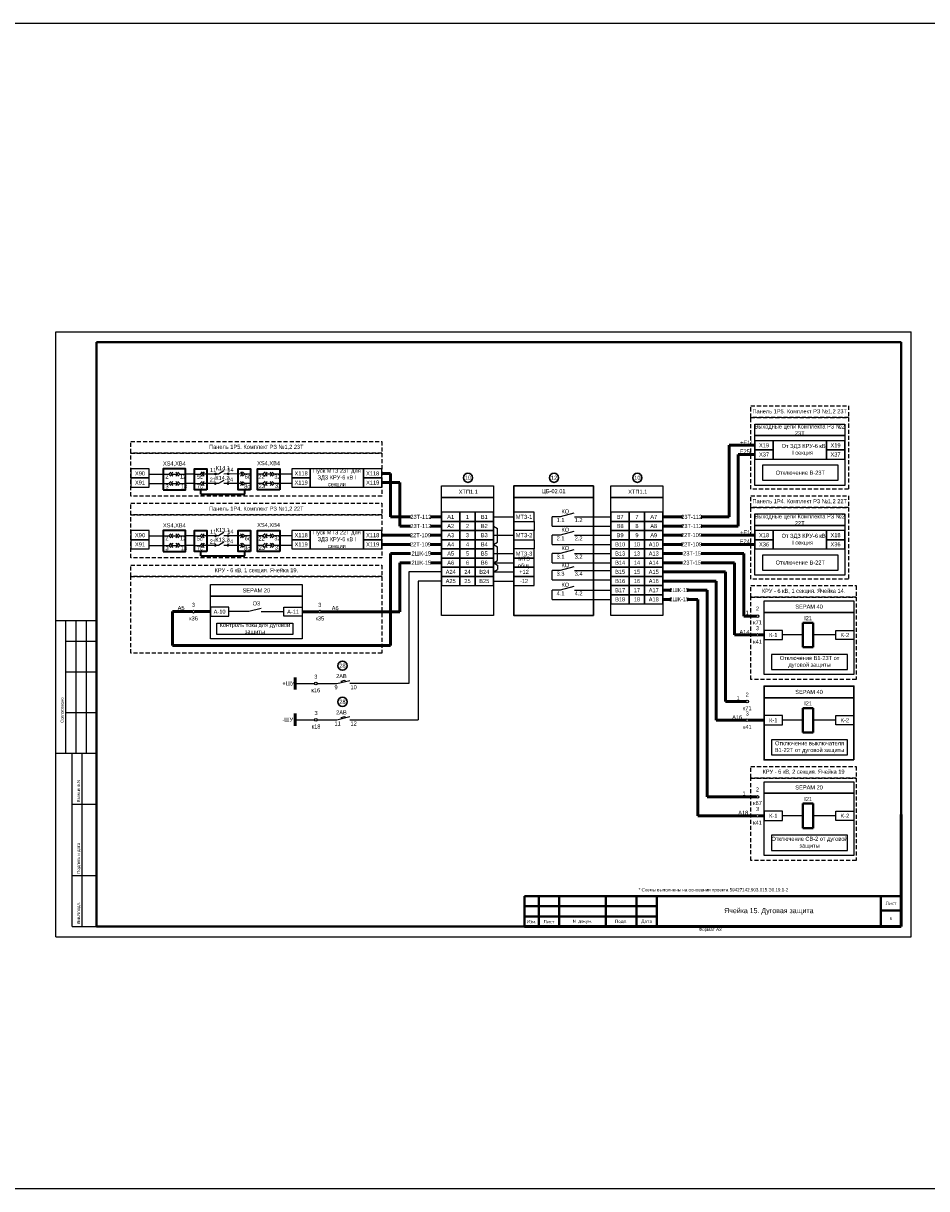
# Model space of a CAD drawing. Header units: millimetres. Extents: x 7700 to 12777, y -2533 to 2568.
# Tile 42 of 74: x 9898 to 10342, y 529 to 1101. Entities that reach past the tile are written whole.
import ezdxf

# ---------------------------------------------------------------- set-up
doc = ezdxf.new("R2010")
doc.units = ezdxf.units.MM
doc.linetypes.add('JIS_02_2.0', pattern=[3, 2, -1])
doc.layers.add('основная 0.5', color=7, linetype='Continuous', lineweight=50)
doc.styles.add('SIMPLEX', font='txt', dxfattribs={"height": 5})

msp = doc.modelspace()

# ---------------------------------------------------------------- hatches: boundary and pattern name
for points in [[(9992.95, 875.06, 1), (9991.56, 875.06, 1)], [(9993.08, 879.77, 1), (9991.68, 879.77, 1)], [(9999.19, 875.09, 1), (9997.8, 875.09, 1)], [(9999.29, 879.83, 1), (9997.9, 879.83, 1)], [(9993.08, 849.42, 1), (9991.68, 849.42, 1)], [(9999.29, 849.48, 1), (9997.9, 849.48, 1)], [(9992.95, 844.72, 1), (9991.56, 844.72, 1)], [(9999.19, 844.75, 1), (9997.8, 844.75, 1)]]:
    msp.add_hatch(color=256).paths.add_polyline_path(points)

# ---------------------------------------------------------------- linework, layer by layer
for p, q in [((9913.95, 652.45), (9913.95, 949.5)), ((9913.95, 949.5), (10333.96, 949.5)), ((9913.95, 652.45), (9913.95, 949.5)), ((10333.96, 652.45), (10333.96, 949.5)), ((10333.96, 652.45), (10333.96, 949.5)), ((9996.49, 881.3), (9993.91, 879.75)), ((9959.78, 879.7), (9966.65, 879.7)), ((9966.65, 879.7), (9969.41, 879.7)), ((9970.44, 879.7), (9973.88, 879.7)), ((9974.91, 879.7), (9977.67, 879.7)), ((9982.04, 879.7), (9977.67, 879.7)), ((9982.04, 879.75), (9984.8, 879.75)), ((9993.91, 879.75), (9985.83, 879.75)), ((9996.49, 876.61), (9993.91, 875.06)), ((10005.69, 879.76), (9996.49, 879.75)), ((10009.48, 879.75), (10006.73, 879.75)), ((10015.68, 879.7), (10012.92, 879.7)), ((10020.15, 879.7), (10016.71, 879.7)), ((10023.94, 879.7), (10021.18, 879.7)), ((10029.92, 879.7), (10022.91, 879.7)), ((9959.78, 875.06), (9966.65, 875.06)), ((9966.65, 875.06), (9969.41, 875.06)), ((9970.44, 875.06), (9973.88, 875.06)), ((9974.91, 875.06), (9977.67, 875.06)), ((9982.04, 875.06), (9977.67, 875.06)), ((9982.04, 875.06), (9984.8, 875.06)), ((9993.91, 875.06), (9985.83, 875.06)), ((10005.69, 875.06), (9996.49, 875.06)), ((10009.48, 875.06), (10006.73, 875.06)), ((10015.68, 875.06), (10012.92, 875.06)), ((10020.15, 875.06), (10016.71, 875.06)), ((10023.94, 875.06), (10021.18, 875.06)), ((10029.92, 875.06), (10022.91, 875.06)), ((10128.84, 858.7), (10138.84, 858.7)), ((10128.84, 858.7), (10138.84, 858.7)), ((10161.59, 858.7), (10157.59, 858.7)), ((10157.59, 854.2), (10157.59, 858.7)), ((10168.26, 860.56), (10161.59, 858.7)), ((10168.56, 858.7), (10178.54, 858.7)), ((10169.38, 858.7), (10173.38, 858.7)), ((10170.54, 858.7), (10186.54, 858.7)), ((10128.84, 854.2), (10130.81, 853.06)), ((10130.81, 846.35), (10130.81, 853.06)), ((10148.87, 856.45), (10148.87, 851.95)), ((10157.59, 854.2), (10178.54, 854.2)), ((10160.58, 854.2), (10186.54, 854.2)), ((9959.78, 849.36), (9966.65, 849.36)), ((9966.65, 849.36), (9969.41, 849.36)), ((9970.44, 849.36), (9973.88, 849.36)), ((9974.91, 849.36), (9977.67, 849.36)), ((9982.04, 849.36), (9977.67, 849.36)), ((9982.04, 849.41), (9984.8, 849.41)), ((9993.91, 849.41), (9985.83, 849.41)), ((9996.49, 850.96), (9993.91, 849.41)), ((10005.69, 849.42), (9996.49, 849.41)), ((10009.48, 849.41), (10006.73, 849.41)), ((10015.68, 849.36), (10012.92, 849.36)), ((10020.15, 849.36), (10016.71, 849.36)), ((10023.94, 849.36), (10021.18, 849.36)), ((10029.92, 849.36), (10022.91, 849.36)), ((10128.84, 849.7), (10138.84, 849.7)), ((10148.87, 847.45), (10148.87, 842.95)), ((10161.59, 849.7), (10157.59, 849.7)), ((10157.59, 845.2), (10157.59, 849.7)), ((10168.26, 851.56), (10161.59, 849.7)), ((10168.56, 849.7), (10178.54, 849.7)), ((10169.38, 849.7), (10173.38, 849.7)), ((10170.54, 849.7), (10186.54, 849.7)), ((9959.78, 844.72), (9966.65, 844.72)), ((9966.65, 844.72), (9969.41, 844.72)), ((9970.44, 844.72), (9973.88, 844.72)), ((9974.91, 844.72), (9977.67, 844.72)), ((9982.04, 844.72), (9977.67, 844.72)), ((9982.04, 844.72), (9984.8, 844.72)), ((9993.91, 844.72), (9985.83, 844.72)), ((9996.49, 846.27), (9993.91, 844.72)), ((10005.69, 844.72), (9996.49, 844.72)), ((10009.48, 844.72), (10006.73, 844.72)), ((10015.68, 844.72), (10012.92, 844.72)), ((10020.15, 844.72), (10016.71, 844.72)), ((10023.94, 844.72), (10021.18, 844.72)), ((10029.92, 844.72), (10022.91, 844.72)), ((10128.84, 845.2), (10130.81, 846.35)), ((10128.84, 845.2), (10130.81, 844.06)), ((10130.81, 837.35), (10130.81, 844.06)), ((10138.84, 845.04), (10138.84, 831.54)), ((10157.59, 845.2), (10178.54, 845.2)), ((10160.58, 845.2), (10186.54, 845.2)), ((10168.26, 842.56), (10161.59, 840.7)), ((10128.84, 840.7), (10138.84, 840.7)), ((10128.84, 836.2), (10130.81, 837.35)), ((10128.84, 836.2), (10130.81, 835.06)), ((10128.84, 836.2), (10138.84, 836.2)), ((10161.59, 840.7), (10157.59, 840.7)), ((10157.59, 836.2), (10157.59, 840.7)), ((10157.59, 836.2), (10178.54, 836.2)), ((10160.58, 836.2), (10186.54, 836.2)), ((10168.56, 840.7), (10178.54, 840.7)), ((10169.38, 840.7), (10173.38, 840.7)), ((10170.54, 840.7), (10186.54, 840.7)), ((10103.34, 831.7), (10087.36, 831.7)), ((10087.36, 831.7), (10087.36, 776.91)), ((10128.84, 831.7), (10130.81, 832.85)), ((10128.84, 831.7), (10138.84, 831.7)), ((10130.81, 835.06), (10130.81, 832.85)), ((10161.59, 832.32), (10157.59, 832.32)), ((10157.59, 827.82), (10157.59, 832.32)), ((10168.26, 834.18), (10161.59, 832.32)), ((10168.56, 832.32), (10178.54, 832.32)), ((10169.38, 832.32), (10173.38, 832.32)), ((10170.54, 832.32), (10186.54, 832.32)), ((10091.86, 827.2), (10091.86, 759.1)), ((10103.34, 827.2), (10091.86, 827.2)), ((10128.84, 827.2), (10138.84, 827.2)), ((10157.59, 827.82), (10178.54, 827.82)), ((10160.58, 827.82), (10186.54, 827.82)), ((10168.26, 824.56), (10161.59, 822.7)), ((10161.59, 822.7), (10157.59, 822.7)), ((10157.59, 818.2), (10157.59, 822.7)), ((10168.56, 822.7), (10178.54, 822.7)), ((10169.38, 822.7), (10173.38, 822.7)), ((10170.54, 822.7), (10186.54, 822.7)), ((10014.71, 813.75), (10008.71, 812.19)), ((10157.59, 818.2), (10178.54, 818.2)), ((10160.58, 818.2), (10186.54, 818.2)), ((9933.95, 807.69), (9913.95, 807.69)), ((9918.95, 742.69), (9918.95, 807.69)), ((9923.95, 742.69), (9923.95, 807.69)), ((9928.95, 742.69), (9928.95, 807.69)), ((9989.88, 812.16), (9982.21, 812.17)), ((10008.71, 812.19), (9998.88, 812.19)), ((10014.79, 812.19), (10025.95, 812.19)), ((9918.95, 797.69), (9933.95, 797.69)), ((10280.82, 800.75), (10270.73, 800.72)), ((10296.86, 800.75), (10285.82, 800.75)), ((9918.95, 782.69), (9933.95, 782.69)), ((10055.83, 778.49), (10055.98, 777.87)), ((10031.53, 776.91), (10040.95, 776.91)), ((10042.28, 776.91), (10051.96, 776.91)), ((10054.13, 778.07), (10054.28, 777.47)), ((10087.36, 776.91), (10058.31, 776.91)), ((9918.95, 762.69), (9933.95, 762.69)), ((10031.53, 759.1), (10040.95, 759.1)), ((10042.28, 759.1), (10051.96, 759.1)), ((10054.13, 760.26), (10054.28, 759.65)), ((10055.83, 760.68), (10055.98, 760.06)), ((10058.31, 759.1), (10091.86, 759.1)), ((10280.82, 758.88), (10270.73, 758.85)), ((10296.86, 758.87), (10285.82, 758.88)), ((9913.95, 742.69), (9933.95, 742.69)), ((9921.95, 657.5), (9921.95, 742.69)), ((9926.83, 657.5), (9926.83, 742.69)), ((9921.95, 717.69), (9933.95, 717.69)), ((10280.82, 711.97), (10270.73, 711.94)), ((10296.86, 711.96), (10285.82, 711.97)), ((9921.95, 682.69), (9933.95, 682.69)), ((9913.95, 652.45), (10333.96, 652.45)), ((9921.95, 657.5), (9933.95, 657.5))]:
    msp.add_line(p, q)
at = {"lineweight": 40}
for p, q in [((9933.95, 944.5), (10329.05, 944.5)), ((10329.05, 944.5), (10329.05, 657.5)), ((10285.82, 806.72), (10280.82, 806.72)), ((10280.82, 806.72), (10280.82, 794.72)), ((10285.82, 794.72), (10285.82, 806.72)), ((10285.82, 794.72), (10280.82, 794.72)), ((10285.82, 764.85), (10280.82, 764.85)), ((10280.82, 764.85), (10280.82, 752.85)), ((10285.82, 752.85), (10285.82, 764.85)), ((10285.82, 752.85), (10280.82, 752.85)), ((10285.82, 717.94), (10280.82, 717.94)), ((10280.82, 717.94), (10280.82, 705.94)), ((10285.82, 705.94), (10285.82, 717.94)), ((10285.82, 705.94), (10280.82, 705.94)), ((10144.05, 672.49), (10209.05, 672.49)), ((10319.05, 672.5), (10319.05, 657.5)), ((10144.05, 667.49), (10209.05, 667.49)), ((10319.05, 665.5), (10329.05, 665.5)), ((10144.05, 662.49), (10209.05, 662.49)), ((9933.95, 657.5), (10329.05, 657.5))]:
    msp.add_line(p, q, dxfattribs=at)
at = {"linetype": 'Continuous', "lineweight": 40}
msp.add_line((9933.95, 944.5), (9933.95, 657.5), dxfattribs=at)
at = {"lineweight": 50}
for p, q in [((10257.18, 893.83), (10244.54, 893.83)), ((10244.54, 893.83), (10244.54, 858.7)), ((10257.18, 889.33), (10249.04, 889.33)), ((10249.04, 889.33), (10249.04, 854.2)), ((10074.04, 880.04), (10078.36, 880.04)), ((10074.04, 875.54), (10082.86, 875.54)), ((10078.36, 880.04), (10078.36, 858.7)), ((10082.86, 875.54), (10082.86, 854.2)), ((10088.08, 858.7), (10078.36, 858.7)), ((10103.34, 858.7), (10097.89, 858.7)), ((10212.04, 858.7), (10221.66, 858.7)), ((10230.86, 858.7), (10244.54, 858.7)), ((10088.08, 854.2), (10082.86, 854.2)), ((10103.34, 854.2), (10097.89, 854.2)), ((10212.04, 854.2), (10221.66, 854.2)), ((10230.86, 854.2), (10249.04, 854.2)), ((10074.04, 849.7), (10088.08, 849.7)), ((10097.89, 849.7), (10103.34, 849.7)), ((10212.04, 849.7), (10221.66, 849.7)), ((10230.86, 849.7), (10257.18, 849.7)), ((10074.04, 845.2), (10088.08, 845.2)), ((10097.89, 845.2), (10103.34, 845.2)), ((10212.04, 845.2), (10221.66, 845.2)), ((10230.86, 845.2), (10257.18, 845.2)), ((10088.08, 840.7), (10078.36, 840.7)), ((10078.36, 840.7), (10078.36, 795.48)), ((10082.86, 836.2), (10082.86, 812.16)), ((10088.08, 836.2), (10082.86, 836.2)), ((10103.34, 840.7), (10097.89, 840.7)), ((10103.34, 836.2), (10097.89, 836.2)), ((10212.04, 840.7), (10221.66, 840.7)), ((10212.04, 836.2), (10221.66, 836.2)), ((10230.86, 840.7), (10251.74, 840.7)), ((10230.86, 836.2), (10247.24, 836.2)), ((10247.24, 836.2), (10247.24, 800.72)), ((10251.74, 840.7), (10251.74, 809.96)), ((10212.04, 831.7), (10242.74, 831.7)), ((10242.74, 831.7), (10242.74, 768.09)), ((10212.04, 827.2), (10238.24, 827.2)), ((10238.24, 827.2), (10238.24, 758.85)), ((10212.04, 822.7), (10216.16, 822.7)), ((10224.02, 822.7), (10233.74, 822.7)), ((10233.74, 822.7), (10233.74, 721.18)), ((10212.04, 818.2), (10216.16, 818.2)), ((10224.02, 818.2), (10229.24, 818.2)), ((10229.24, 818.2), (10229.24, 711.94)), ((9980.88, 812.2), (9971.17, 812.2)), ((9971.17, 812.2), (9971.17, 795.48)), ((9989.88, 812.2), (9982.21, 812.2)), ((10034.95, 812.16), (10042.92, 812.16)), ((10044.25, 812.16), (10082.86, 812.16)), ((10251.74, 809.96), (10257.81, 809.96)), ((9971.17, 795.48), (10078.36, 795.48)), ((10257.81, 800.72), (10247.24, 800.72)), ((10261.73, 800.72), (10259.14, 800.72)), ((10242.74, 768.09), (10252.79, 768.09)), ((10252.79, 758.85), (10238.24, 758.85)), ((10261.73, 758.85), (10254.12, 758.85)), ((10233.74, 721.18), (10257.81, 721.18)), ((10229.24, 711.94), (10257.81, 711.94)), ((10261.73, 711.94), (10259.14, 711.94))]:
    msp.add_line(p, q, dxfattribs=at)
at = {"lineweight": 35}
for p, q in [((9985.21, 869.88), (9985.21, 871.97)), ((9985.21, 869.88), (10006.8, 869.88)), ((10006.8, 869.88), (10006.8, 871.97)), ((9985.21, 839.54), (9985.21, 841.63)), ((10006.8, 839.54), (10006.8, 841.63)), ((9985.21, 839.54), (10006.8, 839.54))]:
    msp.add_line(p, q, dxfattribs=at)
at = {"linetype": 'Continuous'}
for p, q in [((9933.95, 798.51), (9933.95, 778.51)), ((9933.95, 758.51), (9933.95, 738.51))]:
    msp.add_line(p, q, dxfattribs=at)
at = {"color": 1, "lineweight": 50}
msp.add_line((10031.53, 779.91), (10031.53, 773.91), dxfattribs=at)
at = {"color": 7}
for p, q in [((10051.96, 776.91), (10058.31, 778.43)), ((10054.13, 778.07), (10055.83, 778.49)), ((10051.96, 759.1), (10058.31, 760.62)), ((10054.13, 760.26), (10055.83, 760.68))]:
    msp.add_line(p, q, dxfattribs=at)
at = {"color": 5, "lineweight": 50}
msp.add_line((10031.53, 762.1), (10031.53, 756.1), dxfattribs=at)
at = {"color": 2}
msp.add_lwpolyline([(7701.96, 1101.04), (12739.64, 1101.04), (12739.64, 528.85), (7701.96, 528.85)], close=True, dxfattribs=at)
at = {"color": 32, "linetype": 'JIS_02_2.0', "true_color": 0xcd6928}
for points in [[(10255.23, 913.19), (10255.23, 913.19), (10303.19, 913.19), (10303.19, 907.5), (10255.23, 907.5), (10255.23, 913.19)], [(9950.78, 895.75), (9950.78, 895.75), (10074.04, 895.75), (10074.04, 890.06), (9950.78, 890.06), (9950.78, 895.75)], [(9950.78, 865.41), (9950.78, 865.41), (10074.04, 865.41), (10074.04, 859.72), (9950.78, 859.72), (9950.78, 865.41)], [(10255.23, 869.06), (10255.23, 869.06), (10303.19, 869.06), (10303.19, 863.38), (10255.23, 863.38), (10255.23, 869.06)], [(9950.78, 835.06), (9950.78, 835.06), (10074.04, 835.06), (10074.04, 829.38), (9950.78, 829.38), (9950.78, 835.06)], [(10255.23, 824.93), (10255.23, 824.93), (10306.94, 824.93), (10306.94, 819.25), (10255.23, 819.25), (10255.23, 824.93)], [(10255.23, 736.15), (10255.23, 736.15), (10306.94, 736.15), (10306.94, 730.47), (10255.23, 730.47), (10255.23, 736.15)]]:
    msp.add_lwpolyline(points, dxfattribs=at)
for points in [[(10255.23, 907.5), (10303.19, 907.5), (10303.19, 872.28), (10255.23, 872.28)], [(9950.78, 890.06), (10074.04, 890.06), (10074.04, 868.85), (9950.78, 868.85)], [(9950.78, 859.72), (10074.04, 859.72), (10074.04, 838.51), (9950.78, 838.51)], [(10255.23, 863.38), (10303.19, 863.38), (10303.19, 828.15), (10255.23, 828.15)], [(9950.78, 829.38), (10074.04, 829.38), (10074.04, 791.77), (9950.78, 791.77)], [(10255.23, 819.25), (10306.94, 819.25), (10306.94, 778.81), (10255.23, 778.81)], [(10255.23, 730.47), (10306.94, 730.47), (10306.94, 690.03), (10255.23, 690.03)]]:
    msp.add_lwpolyline(points, close=True, dxfattribs=at)
for points in [[(10257.18, 904.27), (10257.18, 904.27), (10301.3, 904.27), (10301.3, 898.58), (10257.18, 898.58), (10257.18, 904.27)], [(9970.44, 880.73), (9969.41, 879.7), (9970.44, 878.67)], [(9970.44, 876.09), (9969.41, 875.06), (9970.44, 874.03)], [(9971.47, 880.73), (9970.44, 879.7), (9971.47, 878.67)], [(9971.47, 876.09), (9970.44, 875.06), (9971.47, 874.03)], [(9972.85, 880.73), (9973.88, 879.7), (9972.85, 878.67)], [(9972.85, 876.09), (9973.88, 875.06), (9972.85, 874.03)], [(9973.88, 880.73), (9974.91, 879.7), (9973.88, 878.67)], [(9973.88, 876.09), (9974.91, 875.06), (9973.88, 874.03)], [(9985.83, 880.79), (9984.8, 879.75), (9985.83, 878.72)], [(9985.83, 876.09), (9984.8, 875.06), (9985.83, 874.03)], [(9986.86, 880.79), (9985.83, 879.75), (9986.86, 878.72)], [(9986.86, 876.09), (9985.83, 875.06), (9986.86, 874.03)], [(10004.66, 880.79), (10005.69, 879.75), (10004.66, 878.72)], [(10004.66, 876.09), (10005.69, 875.06), (10004.66, 874.03)], [(10005.69, 880.79), (10006.73, 879.75), (10005.69, 878.72)], [(10005.69, 876.09), (10006.73, 875.06), (10005.69, 874.03)], [(10016.71, 880.73), (10015.68, 879.7), (10016.71, 878.67)], [(10016.71, 876.09), (10015.68, 875.06), (10016.71, 874.03)], [(10017.74, 880.73), (10016.71, 879.7), (10017.74, 878.67)], [(10017.74, 876.09), (10016.71, 875.06), (10017.74, 874.03)], [(10019.12, 880.73), (10020.15, 879.7), (10019.12, 878.67)], [(10019.12, 876.09), (10020.15, 875.06), (10019.12, 874.03)], [(10020.15, 880.73), (10021.18, 879.7), (10020.15, 878.67)], [(10020.15, 876.09), (10021.18, 875.06), (10020.15, 874.03)], [(10103.34, 873.88), (10103.34, 873.88), (10128.84, 873.88), (10128.84, 868.2), (10103.34, 868.2), (10103.34, 873.88)], [(10186.54, 873.88), (10186.54, 873.88), (10212.04, 873.88), (10212.04, 868.2), (10186.54, 868.2), (10186.54, 873.88)], [(10257.18, 860.14), (10257.18, 860.14), (10301.3, 860.14), (10301.3, 854.46), (10257.18, 854.46), (10257.18, 860.14)], [(9970.44, 850.39), (9969.41, 849.36), (9970.44, 848.33)], [(9971.47, 850.39), (9970.44, 849.36), (9971.47, 848.33)], [(9972.85, 850.39), (9973.88, 849.36), (9972.85, 848.33)], [(9973.88, 850.39), (9974.91, 849.36), (9973.88, 848.33)], [(9985.83, 850.44), (9984.8, 849.41), (9985.83, 848.38)], [(9986.86, 850.44), (9985.83, 849.41), (9986.86, 848.38)], [(10004.66, 850.44), (10005.69, 849.41), (10004.66, 848.38)], [(10005.69, 850.44), (10006.73, 849.41), (10005.69, 848.38)], [(10016.71, 850.39), (10015.68, 849.36), (10016.71, 848.33)], [(10017.74, 850.39), (10016.71, 849.36), (10017.74, 848.33)], [(10019.12, 850.39), (10020.15, 849.36), (10019.12, 848.33)], [(10020.15, 850.39), (10021.18, 849.36), (10020.15, 848.33)], [(9970.44, 845.75), (9969.41, 844.72), (9970.44, 843.69)], [(9971.47, 845.75), (9970.44, 844.72), (9971.47, 843.69)], [(9972.85, 845.75), (9973.88, 844.72), (9972.85, 843.69)], [(9973.88, 845.75), (9974.91, 844.72), (9973.88, 843.69)], [(9985.83, 845.75), (9984.8, 844.72), (9985.83, 843.69)], [(9986.86, 845.75), (9985.83, 844.72), (9986.86, 843.69)], [(10004.66, 845.75), (10005.69, 844.72), (10004.66, 843.69)], [(10005.69, 845.75), (10006.73, 844.72), (10005.69, 843.69)], [(10016.71, 845.75), (10015.68, 844.72), (10016.71, 843.69)], [(10017.74, 845.75), (10016.71, 844.72), (10017.74, 843.69)], [(10019.12, 845.75), (10020.15, 844.72), (10019.12, 843.69)], [(10020.15, 845.75), (10021.18, 844.72), (10020.15, 843.69)], [(9989.88, 825.42), (9989.88, 825.42), (10034.95, 825.42), (10034.95, 819.73), (9989.88, 819.73), (9989.88, 825.42)], [(10261.73, 817.47), (10261.73, 817.47), (10305.86, 817.47), (10305.86, 811.78), (10261.73, 811.78), (10261.73, 817.47)]]:
    msp.add_lwpolyline(points)
for points in [[(10301.3, 874.18), (10257.18, 874.18), (10257.18, 898.58), (10301.3, 898.58)], [(10257.18, 891.58), (10266.18, 891.58), (10266.18, 896.08), (10257.18, 896.08)], [(10266.18, 887.08), (10292.3, 887.08), (10292.3, 896.08), (10266.18, 896.08)], [(10292.3, 891.58), (10301.3, 891.58), (10301.3, 896.08), (10292.3, 896.08)], [(10257.18, 887.08), (10266.18, 887.08), (10266.18, 891.58), (10257.18, 891.58)], [(10292.3, 887.08), (10301.3, 887.08), (10301.3, 891.58), (10292.3, 891.58)], [(9950.78, 877.79), (9959.78, 877.79), (9959.78, 882.29), (9950.78, 882.29)], [(10029.92, 877.79), (10038.92, 877.79), (10038.92, 882.29), (10029.92, 882.29)], [(10038.92, 873.29), (10065.04, 873.29), (10065.04, 882.29), (10038.92, 882.29)], [(10065.04, 877.79), (10074.04, 877.79), (10074.04, 882.29), (10065.04, 882.29)], [(10260.87, 876.68), (10298.09, 876.68), (10298.09, 884.1), (10260.87, 884.1)], [(9950.78, 873.29), (9959.78, 873.29), (9959.78, 877.79), (9950.78, 877.79)], [(10029.92, 873.29), (10038.92, 873.29), (10038.92, 877.79), (10029.92, 877.79)], [(10065.04, 873.29), (10074.04, 873.29), (10074.04, 877.79), (10065.04, 877.79)], [(10103.34, 868.2), (10128.84, 868.2), (10128.84, 810.33), (10103.34, 810.33)], [(10186.54, 868.2), (10212.04, 868.2), (10212.04, 810.33), (10186.54, 810.33)], [(10103.34, 856.45), (10112.34, 856.45), (10112.34, 860.95), (10103.34, 860.95)], [(10112.34, 856.45), (10119.84, 856.45), (10119.84, 860.95), (10112.34, 860.95)], [(10119.84, 856.45), (10128.84, 856.45), (10128.84, 860.95), (10119.84, 860.95)], [(10138.84, 856.45), (10148.87, 856.45), (10148.87, 860.95), (10138.84, 860.95)], [(10186.54, 856.45), (10195.54, 856.45), (10195.54, 860.95), (10186.54, 860.95)], [(10195.54, 856.45), (10203.04, 856.45), (10203.04, 860.95), (10195.54, 860.95)], [(10203.04, 856.45), (10212.04, 856.45), (10212.04, 860.95), (10203.04, 860.95)], [(10103.34, 851.95), (10112.34, 851.95), (10112.34, 856.45), (10103.34, 856.45)], [(10112.34, 851.95), (10119.84, 851.95), (10119.84, 856.45), (10112.34, 856.45)], [(10119.84, 851.95), (10128.84, 851.95), (10128.84, 856.45), (10119.84, 856.45)], [(10186.54, 851.95), (10195.54, 851.95), (10195.54, 856.45), (10186.54, 856.45)], [(10195.54, 851.95), (10203.04, 851.95), (10203.04, 856.45), (10195.54, 856.45)], [(10203.04, 851.95), (10212.04, 851.95), (10212.04, 856.45), (10203.04, 856.45)], [(10301.3, 830.05), (10257.18, 830.05), (10257.18, 854.46), (10301.3, 854.46)], [(9950.78, 847.45), (9959.78, 847.45), (9959.78, 851.95), (9950.78, 851.95)], [(9950.78, 842.95), (9959.78, 842.95), (9959.78, 847.45), (9950.78, 847.45)], [(10029.92, 847.45), (10038.92, 847.45), (10038.92, 851.95), (10029.92, 851.95)], [(10029.92, 842.95), (10038.92, 842.95), (10038.92, 847.45), (10029.92, 847.45)], [(10038.92, 842.95), (10065.04, 842.95), (10065.04, 851.95), (10038.92, 851.95)], [(10065.04, 847.45), (10074.04, 847.45), (10074.04, 851.95), (10065.04, 851.95)], [(10065.04, 842.95), (10074.04, 842.95), (10074.04, 847.45), (10065.04, 847.45)], [(10103.34, 847.45), (10112.34, 847.45), (10112.34, 851.95), (10103.34, 851.95)], [(10103.34, 842.95), (10112.34, 842.95), (10112.34, 847.45), (10103.34, 847.45)], [(10112.34, 847.45), (10119.84, 847.45), (10119.84, 851.95), (10112.34, 851.95)], [(10112.34, 842.95), (10119.84, 842.95), (10119.84, 847.45), (10112.34, 847.45)], [(10119.84, 847.45), (10128.84, 847.45), (10128.84, 851.95), (10119.84, 851.95)], [(10119.84, 842.95), (10128.84, 842.95), (10128.84, 847.45), (10119.84, 847.45)], [(10138.84, 847.45), (10148.87, 847.45), (10148.87, 851.95), (10138.84, 851.95)], [(10186.54, 847.45), (10195.54, 847.45), (10195.54, 851.95), (10186.54, 851.95)], [(10186.54, 842.95), (10195.54, 842.95), (10195.54, 847.45), (10186.54, 847.45)], [(10195.54, 847.45), (10203.04, 847.45), (10203.04, 851.95), (10195.54, 851.95)], [(10195.54, 842.95), (10203.04, 842.95), (10203.04, 847.45), (10195.54, 847.45)], [(10203.04, 847.45), (10212.04, 847.45), (10212.04, 851.95), (10203.04, 851.95)], [(10203.04, 842.95), (10212.04, 842.95), (10212.04, 847.45), (10203.04, 847.45)], [(10266.18, 842.95), (10292.3, 842.95), (10292.3, 851.95), (10266.18, 851.95)], [(10103.34, 838.45), (10112.34, 838.45), (10112.34, 842.95), (10103.34, 842.95)], [(10112.34, 838.45), (10119.84, 838.45), (10119.84, 842.95), (10112.34, 842.95)], [(10119.84, 838.45), (10128.84, 838.45), (10128.84, 842.95), (10119.84, 842.95)], [(10138.84, 838.45), (10148.87, 838.45), (10148.87, 842.95), (10138.84, 842.95)], [(10186.54, 838.45), (10195.54, 838.45), (10195.54, 842.95), (10186.54, 842.95)], [(10195.54, 838.45), (10203.04, 838.45), (10203.04, 842.95), (10195.54, 842.95)], [(10203.04, 838.45), (10212.04, 838.45), (10212.04, 842.95), (10203.04, 842.95)], [(10103.34, 833.95), (10112.34, 833.95), (10112.34, 838.45), (10103.34, 838.45)], [(10112.34, 833.95), (10119.84, 833.95), (10119.84, 838.45), (10112.34, 838.45)], [(10119.84, 833.95), (10128.84, 833.95), (10128.84, 838.45), (10119.84, 838.45)], [(10138.84, 833.95), (10148.87, 833.95), (10148.87, 838.45), (10138.84, 838.45)], [(10186.54, 833.95), (10195.54, 833.95), (10195.54, 838.45), (10186.54, 838.45)], [(10195.54, 833.95), (10203.04, 833.95), (10203.04, 838.45), (10195.54, 838.45)], [(10203.04, 833.95), (10212.04, 833.95), (10212.04, 838.45), (10203.04, 838.45)], [(10260.87, 832.56), (10298.09, 832.56), (10298.09, 839.97), (10260.87, 839.97)], [(10103.34, 829.45), (10112.34, 829.45), (10112.34, 833.95), (10103.34, 833.95)], [(10112.34, 829.45), (10119.84, 829.45), (10119.84, 833.95), (10112.34, 833.95)], [(10119.84, 829.45), (10128.84, 829.45), (10128.84, 833.95), (10119.84, 833.95)], [(10138.84, 829.45), (10148.87, 829.45), (10148.87, 833.95), (10138.84, 833.95)], [(10186.54, 829.45), (10195.54, 829.45), (10195.54, 833.95), (10186.54, 833.95)], [(10195.54, 829.45), (10203.04, 829.45), (10203.04, 833.95), (10195.54, 833.95)], [(10203.04, 829.45), (10212.04, 829.45), (10212.04, 833.95), (10203.04, 833.95)], [(10103.34, 824.95), (10112.34, 824.95), (10112.34, 829.45), (10103.34, 829.45)], [(10112.34, 824.95), (10119.84, 824.95), (10119.84, 829.45), (10112.34, 829.45)], [(10119.84, 824.95), (10128.84, 824.95), (10128.84, 829.45), (10119.84, 829.45)], [(10138.84, 824.95), (10148.87, 824.95), (10148.87, 829.45), (10138.84, 829.45)], [(10186.54, 824.95), (10195.54, 824.95), (10195.54, 829.45), (10186.54, 829.45)], [(10186.54, 820.45), (10195.54, 820.45), (10195.54, 824.95), (10186.54, 824.95)], [(10195.54, 824.95), (10203.04, 824.95), (10203.04, 829.45), (10195.54, 829.45)], [(10195.54, 820.45), (10203.04, 820.45), (10203.04, 824.95), (10195.54, 824.95)], [(10203.04, 824.95), (10212.04, 824.95), (10212.04, 829.45), (10203.04, 829.45)], [(10203.04, 820.45), (10212.04, 820.45), (10212.04, 824.95), (10203.04, 824.95)], [(9989.88, 819.73), (10034.95, 819.73), (10034.95, 798.84), (9989.88, 798.84)], [(10186.54, 815.95), (10195.54, 815.95), (10195.54, 820.45), (10186.54, 820.45)], [(10195.54, 815.95), (10203.04, 815.95), (10203.04, 820.45), (10195.54, 820.45)], [(10203.04, 815.95), (10212.04, 815.95), (10212.04, 820.45), (10203.04, 820.45)], [(9989.88, 809.91), (9998.88, 809.91), (9998.88, 814.41), (9989.88, 814.41)], [(10034.95, 809.91), (10025.95, 809.91), (10025.95, 814.41), (10034.95, 814.41)], [(10305.86, 781.24), (10261.73, 781.24), (10261.73, 811.78), (10305.86, 811.78)], [(10030.31, 800.96), (9993.09, 800.96), (9993.09, 806.46), (10030.31, 806.46)], [(10261.73, 798.47), (10270.73, 798.47), (10270.73, 802.97), (10261.73, 802.97)], [(10305.86, 798.47), (10296.86, 798.47), (10296.86, 802.97), (10305.86, 802.97)], [(10265.42, 783.75), (10302.64, 783.75), (10302.64, 791.17), (10265.42, 791.17)], [(10261.73, 756.6), (10270.73, 756.6), (10270.73, 761.1), (10261.73, 761.1)], [(10305.86, 756.6), (10296.86, 756.6), (10296.86, 761.1), (10305.86, 761.1)], [(10265.42, 741.88), (10302.64, 741.88), (10302.64, 749.29), (10265.42, 749.29)], [(10305.86, 692.46), (10261.73, 692.46), (10261.73, 723), (10305.86, 723)], [(10261.73, 709.69), (10270.73, 709.69), (10270.73, 714.19), (10261.73, 714.19)], [(10305.86, 709.69), (10296.86, 709.69), (10296.86, 714.19), (10305.86, 714.19)], [(10265.42, 694.97), (10302.64, 694.97), (10302.64, 702.38), (10265.42, 702.38)]]:
    msp.add_lwpolyline(points, close=True)
at = {"lineweight": 35}
for points in [[(9966.65, 871.97), (9977.67, 871.97), (9977.67, 882.29), (9966.65, 882.29)], [(9988.06, 871.97), (9982.04, 871.97), (9982.04, 882.29), (9988.06, 882.29)], [(10009.59, 871.97), (10003.57, 871.97), (10003.57, 882.29), (10009.59, 882.29)], [(10023.94, 871.97), (10012.92, 871.97), (10012.92, 882.29), (10023.94, 882.29)], [(9966.65, 841.63), (9977.67, 841.63), (9977.67, 851.95), (9966.65, 851.95)], [(9988.06, 841.63), (9982.04, 841.63), (9982.04, 851.95), (9988.06, 851.95)], [(10009.59, 841.63), (10003.57, 841.63), (10003.57, 851.95), (10009.59, 851.95)], [(10023.94, 841.63), (10012.92, 841.63), (10012.92, 851.95), (10023.94, 851.95)]]:
    msp.add_lwpolyline(points, close=True, dxfattribs=at)
at = {"lineweight": 30}
for points in [[(10138.84, 873.88), (10138.84, 873.88), (10177.91, 873.88), (10177.91, 868.2), (10138.84, 868.2), (10138.84, 873.88)], [(10261.73, 775.59), (10261.73, 775.59), (10305.86, 775.59), (10305.86, 769.91), (10261.73, 769.91), (10261.73, 775.59)]]:
    msp.add_lwpolyline(points, dxfattribs=at)
for points in [[(10138.84, 868.2), (10177.91, 868.2), (10177.91, 810.33), (10138.84, 810.33)], [(10305.86, 739.37), (10261.73, 739.37), (10261.73, 769.91), (10305.86, 769.91)]]:
    msp.add_lwpolyline(points, close=True, dxfattribs=at)
at = {"color": 7}
for points in [[(10257.18, 847.45), (10266.18, 847.45), (10266.18, 851.95), (10257.18, 851.95)], [(10257.18, 842.95), (10266.18, 842.95), (10266.18, 847.45), (10257.18, 847.45)], [(10292.3, 847.45), (10301.3, 847.45), (10301.3, 851.95), (10292.3, 851.95)], [(10292.3, 842.95), (10301.3, 842.95), (10301.3, 847.45), (10292.3, 847.45)]]:
    msp.add_lwpolyline(points, close=True, dxfattribs=at)
msp.add_lwpolyline([(10261.73, 728.68), (10261.73, 728.68), (10305.86, 728.68), (10305.86, 723), (10261.73, 723), (10261.73, 728.68)], dxfattribs=at)
at = {"lineweight": 30}
for centre in [(10116.3, 877.9), (10158.59, 877.9), (10199.5, 877.9), (10054.7, 785.64), (10054.7, 767.91)]:
    msp.add_circle(centre, 2.25, dxfattribs=at)
for centre in [(9981.55, 812.16), (10043.58, 812.16), (10258.47, 809.96), (10258.47, 800.72), (10041.61, 776.91), (10253.45, 768.09), (10041.61, 759.1), (10253.45, 758.85), (10258.47, 721.18), (10258.47, 711.94)]:
    msp.add_circle(centre, 0.663)
at = {"layer": 'основная 0.5', "color": 0}
for p, q in [((10329.05, 657.5), (10329.05, 712.5)), ((10144.05, 657.5), (10329.05, 657.5))]:
    msp.add_line(p, q, dxfattribs=at)
at = {"layer": 'основная 0.5', "lineweight": 40}
for p, q in [((10144.05, 672.49), (10144.05, 657.5)), ((10151.05, 657.5), (10151.05, 672.49)), ((10161.05, 657.5), (10161.05, 672.49)), ((10184.05, 657.5), (10184.05, 672.49)), ((10199.05, 657.5), (10199.05, 672.49)), ((10209.05, 657.5), (10209.05, 672.5)), ((10209.05, 672.5), (10329.05, 672.5))]:
    msp.add_line(p, q, dxfattribs=at)

# ---------------------------------------------------------------- texts
at = {"style": 'SIMPLEX'}
for s, p in [('2', (9967.73, 877.54)), ('12', (9974.96, 877.51)), ('5с', (9983.2, 877.37)), ('6с', (10006.68, 877.5)), ('22', (10013.38, 877.41)), ('32', (10021.24, 877.49)), ('3', (9967.81, 872.68)), ('13', (9975.31, 872.68)), ('7c', (9983.2, 872.68)), ('8с', (10006.44, 872.68)), ('23', (10013.56, 872.85)), ('33', (10021.49, 872.98)), ('2', (9967.73, 847.2)), ('12', (9974.96, 847.16)), ('5с', (9983.2, 847.03)), ('6с', (10006.68, 847.16)), ('22', (10013.38, 847.07)), ('32', (10021.24, 847.15)), ('3', (9967.81, 842.34)), ('13', (9975.31, 842.34)), ('7c', (9983.2, 842.34)), ('8с', (10006.44, 842.34)), ('23', (10013.56, 842.51)), ('33', (10021.49, 842.64)), ('9', (10050.79, 774.07)), ('10', (10058.65, 774.07)), ('11', (10050.79, 756.26)), ('12', (10058.65, 756.26))]:
    msp.add_text(s, height=2, dxfattribs=at).set_placement(p)
at = {"color": 7, "style": 'SIMPLEX'}
for s, p in [('1.1', (10159.86, 856.16)), ('1.2', (10168.73, 856.16)), ('2.1', (10159.86, 847.16)), ('2.2', (10168.73, 847.16)), ('3.1', (10159.86, 838.16)), ('3.2', (10168.73, 838.16)), ('3.3', (10159.86, 829.78)), ('3.4', (10168.73, 829.78)), ('4.1', (10159.86, 820.16)), ('4.2', (10168.73, 820.16))]:
    msp.add_text(s, height=2, rotation=360, dxfattribs=at).set_placement(p)
at = {"linetype": 'Continuous', "style": 'SIMPLEX'}
for s, p in [('Согласовано', (9917.78, 757.56)), ('Взам.инв.N', (9925.78, 718.56)), ('Подпись и дата', (9925.78, 683.56)), ('Инв.Nподл.', (9925.78, 658.56))]:
    msp.add_text(s, height=1.5, rotation=90, dxfattribs=at).set_placement(p)
at = {"color": 7, "char_height": 2, "attachment_point": 5, "style": 'SIMPLEX'}
for s, insert, width in [('{\\C256;Панель 1Р5. Комплект РЗ №1,2 23Т}', (10279.21, 910.35), 47.9639), ('Выходные цепи Комплекта РЗ №2 23Т', (10279.24, 901.4), 44.125), ('{\\C256;Панель 1Р5. Комплект РЗ №1,2 23Т}', (10012.41, 892.91), 123.2664), ('X19', (10261.68, 893.83), 9), ('\\pt8;X19', (10296.8, 893.83), 9), ('X37', (10261.68, 889.33), 9), ('X37', (10296.8, 889.33), 9), ('Отключение В-23Т ', (10279.48, 880.39), 37.2194), ('\\pt28;{\\C256; ХТП1.1}', (10116.09, 871.04), 25.4997), ('{\\C256;ЦБ-02.01}', (10158.38, 871.04), 39.0736), ('{\\C256; ХТП1.1}', (10199.29, 871.04), 25.4997), ('{\\C256;Панель 1Р4. Комплект РЗ №1,2 22Т}', (10279.21, 866.22), 47.9639), ('{\\C256;Панель 1Р4. Комплект РЗ №1,2 22Т}', (10012.41, 862.56), 123.2664), ('КО', (10164.12, 861.36), 5.1975), ('Выходные цепи Комплекта РЗ №2 22Т', (10279.24, 857.27), 44.125), ('КО', (10164.12, 852.36), 5.1975), ('X18', (10261.68, 849.7), 9), ('X18', (10296.8, 849.7), 9), ('КО', (10164.12, 843.36), 5.1975), ('X36', (10261.68, 845.2), 9), ('X36', (10296.8, 845.2), 9), ('КО', (10164.12, 834.98), 5.1975), ('Отключение В-22Т ', (10279.48, 836.26), 37.2194), ('{\\C256;КРУ - 6 кВ, 1 секция. Ячейка 19. }', (10012.41, 832.22), 123.2664), ('КО', (10164.12, 825.36), 5.1975), ('{\\C256;КРУ - 6 кВ, 1 секция. Ячейка 14.}', (10281.09, 822.09), 51.7126), ('A-10', (9994.38, 812.16), 9), ('A-11', (10030.45, 812.16), 9), ('{\\C256;SEPAM 40}', (10283.8, 814.62), 44.125), ('I21', (10283.32, 808.97), 9), ('К-1', (10266.23, 800.72), 9), ('K-2', (10301.36, 800.72), 9), ('Отключение В1-23Т от дуговой защиты ', (10284.03, 787.46), 37.2194), ('{\\C256;SEPAM 40}', (10283.8, 772.75), 45.0729), ('I21', (10283.32, 767.1), 9), ('К-1', (10266.23, 758.85), 9), ('K-2', (10301.36, 758.85), 9), ('Отключение выключателя В1-22Т от дуговой защиты', (10284.03, 745.59), 37.2194), ('{\\C256;КРУ - 6 кВ, 2 секция. Ячейка 19}', (10281.09, 733.31), 51.7126), ('{\\C256;SEPAM 20}', (10283.8, 725.84), 45.0729), ('I21', (10283.32, 720.19), 9), ('К-1', (10266.23, 711.94), 9), ('K-2', (10301.36, 711.94), 9), ('Отключение СВ-2 от дуговой защиты', (10284.03, 698.68), 37.2194)]:
    msp.add_mtext(s, dxfattribs=dict(at, insert=insert, width=width))
at = {"char_height": 2, "style": 'SIMPLEX'}
for s, insert, width, attachment_point in [('+E1I', (10252.86, 895.16), 4.3874, 5), ('\\pi4.1332;От ЗДЗ КРУ-6 кВ\\P\\pi8.5632; I секция', (10266.18, 891.58), 26.125, 4), ('E25I', (10252.64, 890.79), 4.3874, 5), ('Х90', (9955.28, 880.04), 9, 5), ('XS4,XB4', (9972.16, 884.73), 4.3874, 5), ('11', (9991.23, 881.74), 4.3874, 5), ('К14.1', (9995.95, 882.63), 4.3874, 5), ('14', (9999.68, 881.83), 4.3874, 5), ('XS4,XB4', (10018.43, 884.9), 4.3874, 5), ('Х118', (10034.42, 880.04), 9, 5), ('Пуск МТЗ 23Т для ЗДЗ КРУ-6 кВ I секции ', (10051.98, 877.79), 26.1251, 5), ('Х118', (10069.54, 880.04), 9, 5), ('Х91', (9955.28, 875.54), 9, 5), ('21', (9991.05, 876.93), 4.3874, 5), ('\\pt2;К14.2', (9995.77, 877.81), 4.3874, 5), ('24', (9999.5, 877.02), 4.3874, 5), ('Х119', (10034.42, 875.54), 9, 5), ('Х119', (10069.54, 875.54), 9, 5), ('10', (10116.3, 877.9), 4.3874, 5), ('12', (10158.59, 877.9), 4.3874, 5), ('10', (10199.5, 877.9), 4.3874, 5), ('A1', (10107.84, 858.7), 9, 5), ('1', (10116.09, 858.7), 7.4997, 5), ('B1', (10124.34, 858.7), 9, 5), ('МТЗ-1', (10143.85, 858.7), 10.0283, 5), ('B7', (10191.04, 858.7), 9, 5), ('7', (10199.29, 858.7), 7.4997, 5), ('A7', (10207.54, 858.7), 9, 5), ('XS4,XB4', (9972.16, 854.38), 4.3874, 5), ('11', (9991.23, 851.4), 4.3874, 5), ('К13.1', (9995.95, 852.28), 4.3874, 5), ('14', (9999.68, 851.49), 4.3874, 5), ('XS4,XB4', (10018.43, 854.55), 4.3874, 5), ('A2', (10107.84, 854.2), 9, 5), ('2', (10116.09, 854.2), 7.4997, 5), ('B2', (10124.34, 854.2), 9, 5), ('B8', (10191.04, 854.2), 9, 5), ('8', (10199.29, 854.2), 7.4997, 5), ('A8', (10207.54, 854.2), 9, 5), ('\\pi4.1332;От ЗДЗ КРУ-6 кВ\\P\\pi8.5632; I секция', (10266.18, 847.45), 26.125, 4), ('Х90', (9955.28, 849.7), 9, 5), ('21', (9991.05, 846.59), 4.3874, 5), ('\\pt2;К13.2', (9995.77, 847.47), 4.3874, 5), ('24', (9999.5, 846.67), 4.3874, 5), ('Х118', (10034.42, 849.7), 9, 5), ('Пуск МТЗ 22Т для ЗДЗ КРУ-6 кВ I секции ', (10051.98, 847.45), 26.1251, 5), ('Х118', (10069.54, 849.7), 9, 5), ('A3', (10107.84, 849.7), 9, 5), ('3', (10116.09, 849.7), 7.4997, 5), ('B3', (10124.34, 849.7), 9, 5), ('МТЗ-2', (10143.85, 849.7), 10.0283, 5), ('B9', (10191.04, 849.7), 9, 5), ('9', (10199.29, 849.7), 7.4997, 5), ('A9', (10207.54, 849.7), 9, 5), ('E24I', (10252.64, 846.67), 4.3874, 5), ('+E1I', (10252.86, 851.04), 4.3874, 5), ('Х91', (9955.28, 845.2), 9, 5), ('Х119', (10034.42, 845.2), 9, 5), ('Х119', (10069.54, 845.2), 9, 5), ('A4', (10107.84, 845.2), 9, 5), ('A5', (10107.84, 840.7), 9, 5), ('4', (10116.09, 845.2), 7.4997, 5), ('5', (10116.09, 840.7), 7.4997, 5), ('B4', (10124.34, 845.2), 9, 5), ('B5', (10124.34, 840.7), 9, 5), ('МТЗ-3', (10143.85, 840.62), 10.0283, 5), ('B10', (10191.04, 845.2), 9, 5), ('B13', (10191.04, 840.7), 9, 5), ('10', (10199.29, 845.2), 7.4997, 5), ('13', (10199.29, 840.7), 7.4997, 5), ('A10', (10207.54, 845.2), 9, 5), ('A13', (10207.54, 840.7), 9, 5), ('A6', (10107.84, 836.2), 9, 5), ('6', (10116.09, 836.2), 7.4997, 5), ('B6', (10124.34, 836.2), 9, 5), ('МТЗ общ.', (10143.85, 836.2), 10.0283, 5), ('B14', (10191.04, 836.2), 9, 5), ('14', (10199.29, 836.2), 7.4997, 5), ('A14', (10207.54, 836.2), 9, 5), ('A24', (10107.84, 831.7), 9, 5), ('24', (10116.09, 831.7), 7.4997, 5), ('B24', (10124.34, 831.7), 9, 5), ('+12', (10143.85, 831.7), 10.0283, 5), ('B15', (10191.04, 831.7), 9, 5), ('15', (10199.29, 831.7), 7.4997, 5), ('A15', (10207.54, 831.7), 9, 5), ('A25', (10107.84, 827.2), 9, 5), ('25', (10116.09, 827.2), 7.4997, 5), ('B25', (10124.34, 827.2), 9, 5), ('-12', (10143.85, 827.2), 10.0283, 5), ('B16', (10191.04, 827.2), 9, 5), ('B17', (10191.04, 822.7), 9, 5), ('16', (10199.29, 827.2), 7.4997, 5), ('17', (10199.29, 822.7), 7.4997, 5), ('A16', (10207.54, 827.2), 9, 5), ('A17', (10207.54, 822.7), 9, 5), ('SEPAM 20', (10012.41, 822.58), 45.0729, 5), ('B18', (10191.04, 818.2), 9, 5), ('18', (10199.29, 818.2), 7.4997, 5), ('A18', (10207.54, 818.2), 9, 5), ('A5', (9975.46, 813.94), 9, 5), ('3\\P\\Pк36', (9981.55, 812.16), 4.3874, 5), ('O3', (10012.41, 816.21), 4.3874, 5), ('3\\P\\Pк35', (10043.58, 812.16), 4.3874, 5), ('A6', (10051.12, 813.9), 9, 5), ('1', (10253.4, 811.67), 4.3874, 5), ('2\\P\\Pк71', (10258.47, 810.29), 4.3874, 5), ('Контроль тока для дуговой защиты', (10011.7, 803.71), 37.2194, 5), ('A14', (10252.06, 802.18), 4.3874, 5), ('3\\P\\Pк41', (10258.47, 800.72), 4.3874, 5), ('28', (10054.7, 785.64), 4.3874, 5), ('3\\P{\\L\\P\\pt8;}к16', (10041.61, 776.91), 4.3874, 5), ('2АВ', (10054.2, 780.52), 4.3874, 5), ('+ШУ', (10028.13, 776.91), 6.7994, 5), ('2\\P\\Pк71', (10253.45, 768.09), 4.3874, 5), ('28', (10054.7, 767.91), 4.3874, 5), ('1', (10248.96, 769.8), 4.3874, 5), ('3{\\L\\P\\P\\pt8;}к18', (10041.74, 759.1), 4.3874, 5), ('2АВ', (10054.2, 762.71), 4.3874, 5), ('A16', (10248.5, 760.31), 4.3874, 5), ('3\\P\\Pк41', (10253.45, 758.85), 4.3874, 5), ('-ШУ', (10027.84, 759.1), 7.3914, 5), ('1', (10251.92, 722.89), 4.3874, 5), ('2\\P\\Pк67', (10258.47, 721.51), 4.3874, 5), ('3\\P\\Pк41', (10258.47, 711.94), 4.3874, 5), ('A18', (10251.48, 713.4), 4.3874, 5)]:
    msp.add_mtext(s, dxfattribs=dict(at, insert=insert, width=width, attachment_point=attachment_point))
at = {"color": 4, "char_height": 2, "width": 9, "attachment_point": 5, "style": 'SIMPLEX'}
for s, insert in [('23Т-112', (10093.2, 858.7)), ('23Т-112', (10226.17, 858.7)), ('23Т-112', (10093.2, 854.2)), ('23Т-112', (10226.17, 854.2)), ('22Т-109', (10093, 849.7)), ('22Т-109', (10226.06, 849.75)), ('22Т-109', (10093, 845.2)), ('2ШК-15', (10093.41, 840.7)), ('22Т-109', (10226.06, 845.25)), ('23Т-15', (10226.37, 840.75)), ('2ШК-15', (10093.41, 836.2)), ('23Т-15', (10226.37, 836.25)), ('2ШК-15', (10220.05, 822.75)), ('2ШК-15', (10220.05, 818.25))]:
    msp.add_mtext(s, dxfattribs=dict(at, insert=insert))
at = {"lineweight": 35, "attachment_point": 5, "line_spacing_factor": 0.8, "style": 'SIMPLEX'}
for s, insert, char_height, width in [('\\pi-4.8,l6.4,t6.4;*^IСхемы выполнены на основании проекта 59427142.903.015.Э0.19.1-2', (10236.01, 675.37), 1.6, 185), ('{\\Fromans|c204;Лист}', (10324.05, 669), 1.6, 10), ('Ячейка 15. Дуговая защита', (10264.05, 665), 2.5, 110), ('{\\Fromans|c204;Изм.}', (10147.55, 659.99), 1.6, 7), ('{\\Fromans|c204;Лист}', (10156.05, 659.99), 1.6, 10), ('{\\Fromans|c0;N \\Fromans|c204;докум.}', (10172.55, 659.99), 1.6, 23), ('{\\Fromans|c204;Подп.}', (10191.55, 659.99), 1.6, 15), ('{\\Fromans|c204;Дата}', (10204.05, 659.99), 1.6, 10), ('{\\Fromans|c204;6}', (10324.05, 661.5), 1.6, 10)]:
    msp.add_mtext(s, dxfattribs=dict(at, insert=insert, char_height=char_height, width=width))
at = {"lineweight": 30, "insert": (10229.64, 656.97), "char_height": 1.6, "attachment_point": 1, "style": 'SIMPLEX'}
msp.add_mtext_dynamic_manual_height_columns('Формат А3', width=45.8537, gutter_width=12.5, heights=[0], dxfattribs=at)

doc.saveas('drawing.dxf')
